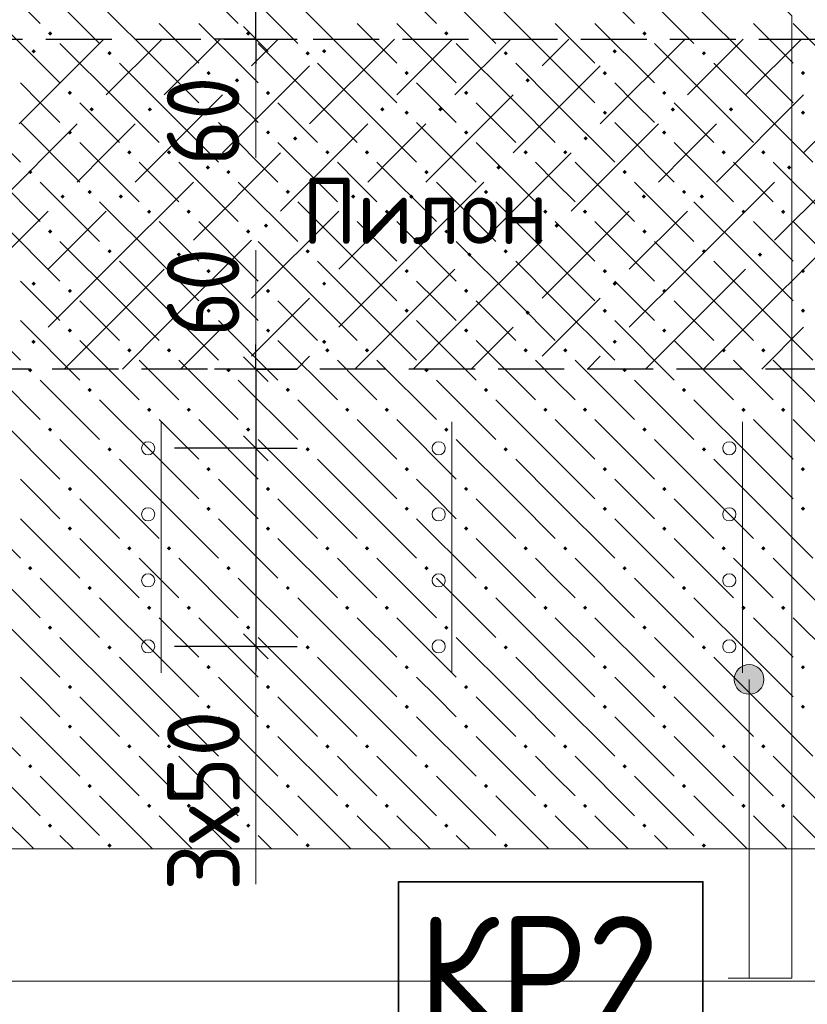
# Model space of a CAD drawing. Header units: millimetres. Extents: x 0 to 50400, y 0 to 35640.
# Tile 31 of 46: x 19445 to 22307, y 19279 to 22858. Entities that reach past the tile are written whole.
import ezdxf

# ---------------------------------------------------------------- set-up
doc = ezdxf.new("R2010")
doc.units = ezdxf.units.MM
doc.linetypes.add('______2', pattern=[324, 240, -84])
for name, color, linetype, lineweight in [('Standard', 7, 'Continuous', 25), ('ЖБ Перекрытие верхний уровень', 7, 'Continuous', 35), ('ЖБ Пилон', 7, 'Continuous', 35), ('Общий01', 7, 'Continuous', 13), ('Размерная линия_ общее', 7, 'Continuous', 13), ('Текст_ общее', 7, 'Continuous', 25)]:
    doc.layers.add(name, color=color, linetype=linetype, lineweight=lineweight)
doc.layers.add('Вспомогательная арматура', color=7, linetype='Continuous', lineweight=18, true_color=0x656565)
doc.layers.add('Поперечная арматура', color=7, linetype='Continuous', lineweight=18, true_color=0x5a2814)
doc.layers.add('Размерная выноска', color=7, linetype='Continuous')
doc.styles.add('ISOCPEUR', font='txt')

msp = doc.modelspace()

# ---------------------------------------------------------------- hatches: boundary and pattern name
at = {"layer": 'Standard', "linetype": 'Continuous', "lineweight": 13, "transparency": 33554687}
for points in [[(19487.9, 22743.5), (19495.7, 22751.3), (19503.5, 22743.5), (19495.7, 22735.7)], [(20543.9, 22743.5), (20551.7, 22751.3), (20559.5, 22743.5), (20551.7, 22735.7)], [(21599.9, 22743.5), (21607.7, 22751.3), (21615.5, 22743.5), (21607.7, 22735.7)], [(20227.1, 22637.9), (20234.9, 22645.7), (20242.7, 22637.9), (20234.9, 22630.1)], [(21283.1, 22637.9), (21290.9, 22645.7), (21298.7, 22637.9), (21290.9, 22630.1)], [(19699.1, 22532.3), (19706.9, 22540.1), (19714.7, 22532.3), (19706.9, 22524.5)], [(19910.3, 22532.3), (19918.1, 22540.1), (19925.9, 22532.3), (19918.1, 22524.5)], [(20755.1, 22532.3), (20762.9, 22540.1), (20770.7, 22532.3), (20762.9, 22524.5)], [(20966.3, 22532.3), (20974.1, 22540.1), (20981.9, 22532.3), (20974.1, 22524.5)], [(21811.1, 22532.3), (21818.9, 22540.1), (21826.7, 22532.3), (21818.9, 22524.5)], [(22022.3, 22532.3), (22030.1, 22540.1), (22037.9, 22532.3), (22030.1, 22524.5)], [(20438.3, 22426.7), (20446.1, 22434.5), (20453.9, 22426.7), (20446.1, 22418.9)], [(21494.3, 22426.7), (21502.1, 22434.5), (21509.9, 22426.7), (21502.1, 22418.9)], [(20121.5, 22321.1), (20129.3, 22328.9), (20137.1, 22321.1), (20129.3, 22313.3)], [(21177.5, 22321.1), (21185.3, 22328.9), (21193.1, 22321.1), (21185.3, 22313.3)], [(22233.5, 22321.1), (22241.3, 22328.9), (22249.1, 22321.1), (22241.3, 22313.3)], [(19593.5, 22215.5), (19601.3, 22223.3), (19609.1, 22215.5), (19601.3, 22207.7)], [(19804.7, 22215.5), (19812.5, 22223.3), (19820.3, 22215.5), (19812.5, 22207.7)], [(20649.5, 22215.5), (20657.3, 22223.3), (20665.1, 22215.5), (20657.3, 22207.7)], [(20860.7, 22215.5), (20868.5, 22223.3), (20876.3, 22215.5), (20868.5, 22207.7)], [(21705.5, 22215.5), (21713.3, 22223.3), (21721.1, 22215.5), (21713.3, 22207.7)], [(21916.7, 22215.5), (21924.5, 22223.3), (21932.3, 22215.5), (21924.5, 22207.7)], [(20332.7, 22109.9), (20340.5, 22117.7), (20348.3, 22109.9), (20340.5, 22102.1)], [(21388.7, 22109.9), (21396.5, 22117.7), (21404.3, 22109.9), (21396.5, 22102.1)], [(20015.9, 22004.3), (20023.7, 22012.1), (20031.5, 22004.3), (20023.7, 21996.5)], [(21071.9, 22004.3), (21079.7, 22012.1), (21087.5, 22004.3), (21079.7, 21996.5)], [(22127.9, 22004.3), (22135.7, 22012.1), (22143.5, 22004.3), (22135.7, 21996.5)], [(19487.9, 21898.7), (19495.7, 21906.5), (19503.5, 21898.7), (19495.7, 21890.9)], [(20543.9, 21898.7), (20551.7, 21906.5), (20559.5, 21898.7), (20551.7, 21890.9)], [(21599.9, 21898.7), (21607.7, 21906.5), (21615.5, 21898.7), (21607.7, 21890.9)], [(20227.1, 21793.1), (20234.9, 21800.9), (20242.7, 21793.1), (20234.9, 21785.3)], [(21283.1, 21793.1), (21290.9, 21800.9), (21298.7, 21793.1), (21290.9, 21785.3)], [(19487.9, 21687.5), (19495.7, 21695.3), (19503.5, 21687.5), (19495.7, 21679.7)], [(20543.9, 21687.5), (20551.7, 21695.3), (20559.5, 21687.5), (20551.7, 21679.7)], [(21599.9, 21687.5), (21607.7, 21695.3), (21615.5, 21687.5), (21607.7, 21679.7)], [(20233.3, 21588.1), (20234.9, 21589.7), (20236.5, 21588.1)], [(21289.3, 21588.1), (21290.9, 21589.7), (21292.5, 21588.1)]]:
    msp.add_hatch(color=7, dxfattribs=at).paths.add_polyline_path(points, flags=16)
at = {"layer": 'ЖБ Перекрытие верхний уровень', "linetype": 'Continuous', "lineweight": 18, "transparency": 33554687}
for points in [[(19547.9, 22808.3), (19555.7, 22816.1), (19563.5, 22808.3), (19555.7, 22800.5)], [(20267.9, 22808.3), (20275.7, 22816.1), (20283.5, 22808.3), (20275.7, 22800.5)], [(20987.9, 22808.3), (20995.7, 22816.1), (21003.5, 22808.3), (20995.7, 22800.5)], [(21707.9, 22808.3), (21715.7, 22816.1), (21723.5, 22808.3), (21715.7, 22800.5)], [(19763.9, 22736.3), (19771.7, 22744.1), (19779.5, 22736.3), (19771.7, 22728.5)], [(20483.9, 22736.3), (20491.7, 22744.1), (20499.5, 22736.3), (20491.7, 22728.5)], [(21203.9, 22736.3), (21211.7, 22744.1), (21219.5, 22736.3), (21211.7, 22728.5)], [(21923.9, 22736.3), (21931.7, 22744.1), (21939.5, 22736.3), (21931.7, 22728.5)], [(20123.9, 22664.3), (20131.7, 22672.1), (20139.5, 22664.3), (20131.7, 22656.5)], [(20843.9, 22664.3), (20851.7, 22672.1), (20859.5, 22664.3), (20851.7, 22656.5)], [(21563.9, 22664.3), (21571.7, 22672.1), (21579.5, 22664.3), (21571.7, 22656.5)], [(22283.9, 22664.3), (22291.7, 22672.1), (22299.5, 22664.3), (22291.7, 22656.5)], [(19619.9, 22592.3), (19627.7, 22600.1), (19635.5, 22592.3), (19627.7, 22584.5)], [(20339.9, 22592.3), (20347.7, 22600.1), (20355.5, 22592.3), (20347.7, 22584.5)], [(21059.9, 22592.3), (21067.7, 22600.1), (21075.5, 22592.3), (21067.7, 22584.5)], [(21779.9, 22592.3), (21787.7, 22600.1), (21795.5, 22592.3), (21787.7, 22584.5)], [(20123.9, 22520.3), (20131.7, 22528.1), (20139.5, 22520.3), (20131.7, 22512.5)], [(20843.9, 22520.3), (20851.7, 22528.1), (20859.5, 22520.3), (20851.7, 22512.5)], [(21563.9, 22520.3), (21571.7, 22528.1), (21579.5, 22520.3), (21571.7, 22512.5)], [(22283.9, 22520.3), (22291.7, 22528.1), (22299.5, 22520.3), (22291.7, 22512.5)], [(19619.9, 22448.3), (19627.7, 22456.1), (19635.5, 22448.3), (19627.7, 22440.5)], [(20339.9, 22448.3), (20347.7, 22456.1), (20355.5, 22448.3), (20347.7, 22440.5)], [(21059.9, 22448.3), (21067.7, 22456.1), (21075.5, 22448.3), (21067.7, 22440.5)], [(21779.9, 22448.3), (21787.7, 22456.1), (21795.5, 22448.3), (21787.7, 22440.5)], [(19835.9, 22376.3), (19843.7, 22384.1), (19851.5, 22376.3), (19843.7, 22368.5)], [(19979.9, 22376.3), (19987.7, 22384.1), (19995.5, 22376.3), (19987.7, 22368.5)], [(20555.9, 22376.3), (20563.7, 22384.1), (20571.5, 22376.3), (20563.7, 22368.5)], [(20699.9, 22376.3), (20707.7, 22384.1), (20715.5, 22376.3), (20707.7, 22368.5)], [(21275.9, 22376.3), (21283.7, 22384.1), (21291.5, 22376.3), (21283.7, 22368.5)], [(21419.9, 22376.3), (21427.7, 22384.1), (21435.5, 22376.3), (21427.7, 22368.5)], [(21995.9, 22376.3), (22003.7, 22384.1), (22011.5, 22376.3), (22003.7, 22368.5)], [(22139.9, 22376.3), (22147.7, 22384.1), (22155.5, 22376.3), (22147.7, 22368.5)], [(19475.9, 22304.3), (19483.7, 22312.1), (19491.5, 22304.3), (19483.7, 22296.5)], [(20195.9, 22304.3), (20203.7, 22312.1), (20211.5, 22304.3), (20203.7, 22296.5)], [(20915.9, 22304.3), (20923.7, 22312.1), (20931.5, 22304.3), (20923.7, 22296.5)], [(21635.9, 22304.3), (21643.7, 22312.1), (21651.5, 22304.3), (21643.7, 22296.5)], [(19691.9, 22232.3), (19699.7, 22240.1), (19707.5, 22232.3), (19699.7, 22224.5)], [(20411.9, 22232.3), (20419.7, 22240.1), (20427.5, 22232.3), (20419.7, 22224.5)], [(21131.9, 22232.3), (21139.7, 22240.1), (21147.5, 22232.3), (21139.7, 22224.5)], [(21851.9, 22232.3), (21859.7, 22240.1), (21867.5, 22232.3), (21859.7, 22224.5)], [(19907.9, 22160.3), (19915.7, 22168.1), (19923.5, 22160.3), (19915.7, 22152.5)], [(20051.9, 22160.3), (20059.7, 22168.1), (20067.5, 22160.3), (20059.7, 22152.5)], [(20627.9, 22160.3), (20635.7, 22168.1), (20643.5, 22160.3), (20635.7, 22152.5)], [(20771.9, 22160.3), (20779.7, 22168.1), (20787.5, 22160.3), (20779.7, 22152.5)], [(21347.9, 22160.3), (21355.7, 22168.1), (21363.5, 22160.3), (21355.7, 22152.5)], [(21491.9, 22160.3), (21499.7, 22168.1), (21507.5, 22160.3), (21499.7, 22152.5)], [(22067.9, 22160.3), (22075.7, 22168.1), (22083.5, 22160.3), (22075.7, 22152.5)], [(22211.9, 22160.3), (22219.7, 22168.1), (22227.5, 22160.3), (22219.7, 22152.5)], [(19547.9, 22088.3), (19555.7, 22096.1), (19563.5, 22088.3), (19555.7, 22080.5)], [(20267.9, 22088.3), (20275.7, 22096.1), (20283.5, 22088.3), (20275.7, 22080.5)], [(20987.9, 22088.3), (20995.7, 22096.1), (21003.5, 22088.3), (20995.7, 22080.5)], [(21707.9, 22088.3), (21715.7, 22096.1), (21723.5, 22088.3), (21715.7, 22080.5)], [(19763.9, 22016.3), (19771.7, 22024.1), (19779.5, 22016.3), (19771.7, 22008.5)], [(20483.9, 22016.3), (20491.7, 22024.1), (20499.5, 22016.3), (20491.7, 22008.5)], [(21203.9, 22016.3), (21211.7, 22024.1), (21219.5, 22016.3), (21211.7, 22008.5)], [(21923.9, 22016.3), (21931.7, 22024.1), (21939.5, 22016.3), (21931.7, 22008.5)], [(20123.9, 21944.3), (20131.7, 21952.1), (20139.5, 21944.3), (20131.7, 21936.5)], [(20843.9, 21944.3), (20851.7, 21952.1), (20859.5, 21944.3), (20851.7, 21936.5)], [(21563.9, 21944.3), (21571.7, 21952.1), (21579.5, 21944.3), (21571.7, 21936.5)], [(22283.9, 21944.3), (22291.7, 21952.1), (22299.5, 21944.3), (22291.7, 21936.5)], [(19619.9, 21872.3), (19627.7, 21880.1), (19635.5, 21872.3), (19627.7, 21864.5)], [(20339.9, 21872.3), (20347.7, 21880.1), (20355.5, 21872.3), (20347.7, 21864.5)], [(21059.9, 21872.3), (21067.7, 21880.1), (21075.5, 21872.3), (21067.7, 21864.5)], [(21779.9, 21872.3), (21787.7, 21880.1), (21795.5, 21872.3), (21787.7, 21864.5)], [(20123.9, 21800.3), (20131.7, 21808.1), (20139.5, 21800.3), (20131.7, 21792.5)], [(20843.9, 21800.3), (20851.7, 21808.1), (20859.5, 21800.3), (20851.7, 21792.5)], [(21563.9, 21800.3), (21571.7, 21808.1), (21579.5, 21800.3), (21571.7, 21792.5)], [(22283.9, 21800.3), (22291.7, 21808.1), (22299.5, 21800.3), (22291.7, 21792.5)], [(19619.9, 21728.3), (19627.7, 21736.1), (19635.5, 21728.3), (19627.7, 21720.5)], [(20339.9, 21728.3), (20347.7, 21736.1), (20355.5, 21728.3), (20347.7, 21720.5)], [(21059.9, 21728.3), (21067.7, 21736.1), (21075.5, 21728.3), (21067.7, 21720.5)], [(21779.9, 21728.3), (21787.7, 21736.1), (21795.5, 21728.3), (21787.7, 21720.5)], [(19835.9, 21656.3), (19843.7, 21664.1), (19851.5, 21656.3), (19843.7, 21648.5)], [(19979.9, 21656.3), (19987.7, 21664.1), (19995.5, 21656.3), (19987.7, 21648.5)], [(20555.9, 21656.3), (20563.7, 21664.1), (20571.5, 21656.3), (20563.7, 21648.5)], [(20699.9, 21656.3), (20707.7, 21664.1), (20715.5, 21656.3), (20707.7, 21648.5)], [(21275.9, 21656.3), (21283.7, 21664.1), (21291.5, 21656.3), (21283.7, 21648.5)], [(21419.9, 21656.3), (21427.7, 21664.1), (21435.5, 21656.3), (21427.7, 21648.5)], [(21995.9, 21656.3), (22003.7, 21664.1), (22011.5, 21656.3), (22003.7, 21648.5)], [(22139.9, 21656.3), (22147.7, 21664.1), (22155.5, 21656.3), (22147.7, 21648.5)], [(19475.9, 21584.3), (19483.7, 21592.1), (19491.5, 21584.3), (19483.7, 21576.5)], [(20195.9, 21584.3), (20203.7, 21592.1), (20211.5, 21584.3), (20203.7, 21576.5)], [(20915.9, 21584.3), (20923.7, 21592.1), (20931.5, 21584.3), (20923.7, 21576.5)], [(21635.9, 21584.3), (21643.7, 21592.1), (21651.5, 21584.3), (21643.7, 21576.5)], [(19691.9, 21512.3), (19699.7, 21520.1), (19707.5, 21512.3), (19699.7, 21504.5)], [(20411.9, 21512.3), (20419.7, 21520.1), (20427.5, 21512.3), (20419.7, 21504.5)], [(21131.9, 21512.3), (21139.7, 21520.1), (21147.5, 21512.3), (21139.7, 21504.5)], [(21851.9, 21512.3), (21859.7, 21520.1), (21867.5, 21512.3), (21859.7, 21504.5)], [(19907.9, 21440.3), (19915.7, 21448.1), (19923.5, 21440.3), (19915.7, 21432.5)], [(20051.9, 21440.3), (20059.7, 21448.1), (20067.5, 21440.3), (20059.7, 21432.5)], [(20627.9, 21440.3), (20635.7, 21448.1), (20643.5, 21440.3), (20635.7, 21432.5)], [(20771.9, 21440.3), (20779.7, 21448.1), (20787.5, 21440.3), (20779.7, 21432.5)], [(21347.9, 21440.3), (21355.7, 21448.1), (21363.5, 21440.3), (21355.7, 21432.5)], [(21491.9, 21440.3), (21499.7, 21448.1), (21507.5, 21440.3), (21499.7, 21432.5)], [(22067.9, 21440.3), (22075.7, 21448.1), (22083.5, 21440.3), (22075.7, 21432.5)], [(22211.9, 21440.3), (22219.7, 21448.1), (22227.5, 21440.3), (22219.7, 21432.5)], [(19547.9, 21368.3), (19555.7, 21376.1), (19563.5, 21368.3), (19555.7, 21360.5)], [(20267.9, 21368.3), (20275.7, 21376.1), (20283.5, 21368.3), (20275.7, 21360.5)], [(20987.9, 21368.3), (20995.7, 21376.1), (21003.5, 21368.3), (20995.7, 21360.5)], [(21707.9, 21368.3), (21715.7, 21376.1), (21723.5, 21368.3), (21715.7, 21360.5)], [(19763.9, 21296.3), (19771.7, 21304.1), (19779.5, 21296.3), (19771.7, 21288.5)], [(20483.9, 21296.3), (20491.7, 21304.1), (20499.5, 21296.3), (20491.7, 21288.5)], [(21203.9, 21296.3), (21211.7, 21304.1), (21219.5, 21296.3), (21211.7, 21288.5)], [(21923.9, 21296.3), (21931.7, 21304.1), (21939.5, 21296.3), (21931.7, 21288.5)], [(20123.9, 21224.3), (20131.7, 21232.1), (20139.5, 21224.3), (20131.7, 21216.5)], [(20843.9, 21224.3), (20851.7, 21232.1), (20859.5, 21224.3), (20851.7, 21216.5)], [(21563.9, 21224.3), (21571.7, 21232.1), (21579.5, 21224.3), (21571.7, 21216.5)], [(22283.9, 21224.3), (22291.7, 21232.1), (22299.5, 21224.3), (22291.7, 21216.5)], [(19619.9, 21152.3), (19627.7, 21160.1), (19635.5, 21152.3), (19627.7, 21144.5)], [(20339.9, 21152.3), (20347.7, 21160.1), (20355.5, 21152.3), (20347.7, 21144.5)], [(21059.9, 21152.3), (21067.7, 21160.1), (21075.5, 21152.3), (21067.7, 21144.5)], [(21779.9, 21152.3), (21787.7, 21160.1), (21795.5, 21152.3), (21787.7, 21144.5)], [(20123.9, 21080.3), (20131.7, 21088.1), (20139.5, 21080.3), (20131.7, 21072.5)], [(20843.9, 21080.3), (20851.7, 21088.1), (20859.5, 21080.3), (20851.7, 21072.5)], [(21563.9, 21080.3), (21571.7, 21088.1), (21579.5, 21080.3), (21571.7, 21072.5)], [(22283.9, 21080.3), (22291.7, 21088.1), (22299.5, 21080.3), (22291.7, 21072.5)], [(19619.9, 21008.3), (19627.7, 21016.1), (19635.5, 21008.3), (19627.7, 21000.5)], [(20339.9, 21008.3), (20347.7, 21016.1), (20355.5, 21008.3), (20347.7, 21000.5)], [(21059.9, 21008.3), (21067.7, 21016.1), (21075.5, 21008.3), (21067.7, 21000.5)], [(21779.9, 21008.3), (21787.7, 21016.1), (21795.5, 21008.3), (21787.7, 21000.5)], [(19835.9, 20936.3), (19843.7, 20944.1), (19851.5, 20936.3), (19843.7, 20928.5)], [(19979.9, 20936.3), (19987.7, 20944.1), (19995.5, 20936.3), (19987.7, 20928.5)], [(20555.9, 20936.3), (20563.7, 20944.1), (20571.5, 20936.3), (20563.7, 20928.5)], [(20699.9, 20936.3), (20707.7, 20944.1), (20715.5, 20936.3), (20707.7, 20928.5)], [(21275.9, 20936.3), (21283.7, 20944.1), (21291.5, 20936.3), (21283.7, 20928.5)], [(21419.9, 20936.3), (21427.7, 20944.1), (21435.5, 20936.3), (21427.7, 20928.5)], [(21995.9, 20936.3), (22003.7, 20944.1), (22011.5, 20936.3), (22003.7, 20928.5)], [(22139.9, 20936.3), (22147.7, 20944.1), (22155.5, 20936.3), (22147.7, 20928.5)], [(19475.9, 20864.3), (19483.7, 20872.1), (19491.5, 20864.3), (19483.7, 20856.5)], [(20195.9, 20864.3), (20203.7, 20872.1), (20211.5, 20864.3), (20203.7, 20856.5)], [(20915.9, 20864.3), (20923.7, 20872.1), (20931.5, 20864.3), (20923.7, 20856.5)], [(21635.9, 20864.3), (21643.7, 20872.1), (21651.5, 20864.3), (21643.7, 20856.5)], [(19691.9, 20792.3), (19699.7, 20800.1), (19707.5, 20792.3), (19699.7, 20784.5)], [(20411.9, 20792.3), (20419.7, 20800.1), (20427.5, 20792.3), (20419.7, 20784.5)], [(21131.9, 20792.3), (21139.7, 20800.1), (21147.5, 20792.3), (21139.7, 20784.5)], [(21851.9, 20792.3), (21859.7, 20800.1), (21867.5, 20792.3), (21859.7, 20784.5)], [(19907.9, 20720.3), (19915.7, 20728.1), (19923.5, 20720.3), (19915.7, 20712.5)], [(20051.9, 20720.3), (20059.7, 20728.1), (20067.5, 20720.3), (20059.7, 20712.5)], [(20627.9, 20720.3), (20635.7, 20728.1), (20643.5, 20720.3), (20635.7, 20712.5)], [(20771.9, 20720.3), (20779.7, 20728.1), (20787.5, 20720.3), (20779.7, 20712.5)], [(21347.9, 20720.3), (21355.7, 20728.1), (21363.5, 20720.3), (21355.7, 20712.5)], [(21491.9, 20720.3), (21499.7, 20728.1), (21507.5, 20720.3), (21499.7, 20712.5)], [(22067.9, 20720.3), (22075.7, 20728.1), (22083.5, 20720.3), (22075.7, 20712.5)], [(22211.9, 20720.3), (22219.7, 20728.1), (22227.5, 20720.3), (22219.7, 20712.5)], [(19547.9, 20648.3), (19555.7, 20656.1), (19563.5, 20648.3), (19555.7, 20640.5)], [(20267.9, 20648.3), (20275.7, 20656.1), (20283.5, 20648.3), (20275.7, 20640.5)], [(20987.9, 20648.3), (20995.7, 20656.1), (21003.5, 20648.3), (20995.7, 20640.5)], [(21707.9, 20648.3), (21715.7, 20656.1), (21723.5, 20648.3), (21715.7, 20640.5)], [(19763.9, 20576.3), (19771.7, 20584.1), (19779.5, 20576.3), (19771.7, 20568.5)], [(20483.9, 20576.3), (20491.7, 20584.1), (20499.5, 20576.3), (20491.7, 20568.5)], [(21203.9, 20576.3), (21211.7, 20584.1), (21219.5, 20576.3), (21211.7, 20568.5)], [(21923.9, 20576.3), (21931.7, 20584.1), (21939.5, 20576.3), (21931.7, 20568.5)], [(20123.9, 20504.3), (20131.7, 20512.1), (20139.5, 20504.3), (20131.7, 20496.5)], [(20843.9, 20504.3), (20851.7, 20512.1), (20859.5, 20504.3), (20851.7, 20496.5)], [(21563.9, 20504.3), (21571.7, 20512.1), (21579.5, 20504.3), (21571.7, 20496.5)], [(22283.9, 20504.3), (22291.7, 20512.1), (22299.5, 20504.3), (22291.7, 20496.5)], [(19619.9, 20432.3), (19627.7, 20440.1), (19635.5, 20432.3), (19627.7, 20424.5)], [(20339.9, 20432.3), (20347.7, 20440.1), (20355.5, 20432.3), (20347.7, 20424.5)], [(21059.9, 20432.3), (21067.7, 20440.1), (21075.5, 20432.3), (21067.7, 20424.5)], [(21779.9, 20432.3), (21787.7, 20440.1), (21795.5, 20432.3), (21787.7, 20424.5)], [(20123.9, 20360.3), (20131.7, 20368.1), (20139.5, 20360.3), (20131.7, 20352.5)], [(20843.9, 20360.3), (20851.7, 20368.1), (20859.5, 20360.3), (20851.7, 20352.5)], [(21563.9, 20360.3), (21571.7, 20368.1), (21579.5, 20360.3), (21571.7, 20352.5)], [(22283.9, 20360.3), (22291.7, 20368.1), (22299.5, 20360.3), (22291.7, 20352.5)], [(19619.9, 20288.3), (19627.7, 20296.1), (19635.5, 20288.3), (19627.7, 20280.5)], [(20339.9, 20288.3), (20347.7, 20296.1), (20355.5, 20288.3), (20347.7, 20280.5)], [(21059.9, 20288.3), (21067.7, 20296.1), (21075.5, 20288.3), (21067.7, 20280.5)], [(21779.9, 20288.3), (21787.7, 20296.1), (21795.5, 20288.3), (21787.7, 20280.5)], [(19835.9, 20216.3), (19843.7, 20224.1), (19851.5, 20216.3), (19843.7, 20208.5)], [(19979.9, 20216.3), (19987.7, 20224.1), (19995.5, 20216.3), (19987.7, 20208.5)], [(20555.9, 20216.3), (20563.7, 20224.1), (20571.5, 20216.3), (20563.7, 20208.5)], [(20699.9, 20216.3), (20707.7, 20224.1), (20715.5, 20216.3), (20707.7, 20208.5)], [(21275.9, 20216.3), (21283.7, 20224.1), (21291.5, 20216.3), (21283.7, 20208.5)], [(21419.9, 20216.3), (21427.7, 20224.1), (21435.5, 20216.3), (21427.7, 20208.5)], [(21995.9, 20216.3), (22003.7, 20224.1), (22011.5, 20216.3), (22003.7, 20208.5)], [(22139.9, 20216.3), (22147.7, 20224.1), (22155.5, 20216.3), (22147.7, 20208.5)], [(19475.9, 20144.3), (19483.7, 20152.1), (19491.5, 20144.3), (19483.7, 20136.5)], [(20195.9, 20144.3), (20203.7, 20152.1), (20211.5, 20144.3), (20203.7, 20136.5)], [(20915.9, 20144.3), (20923.7, 20152.1), (20931.5, 20144.3), (20923.7, 20136.5)], [(21635.9, 20144.3), (21643.7, 20152.1), (21651.5, 20144.3), (21643.7, 20136.5)], [(19691.9, 20072.3), (19699.7, 20080.1), (19707.5, 20072.3), (19699.7, 20064.5)], [(20411.9, 20072.3), (20419.7, 20080.1), (20427.5, 20072.3), (20419.7, 20064.5)], [(21131.9, 20072.3), (21139.7, 20080.1), (21147.5, 20072.3), (21139.7, 20064.5)], [(21851.9, 20072.3), (21859.7, 20080.1), (21867.5, 20072.3), (21859.7, 20064.5)], [(19907.9, 20000.3), (19915.7, 20008.1), (19923.5, 20000.3), (19915.7, 19992.5)], [(20051.9, 20000.3), (20059.7, 20008.1), (20067.5, 20000.3), (20059.7, 19992.5)], [(20627.9, 20000.3), (20635.7, 20008.1), (20643.5, 20000.3), (20635.7, 19992.5)], [(20771.9, 20000.3), (20779.7, 20008.1), (20787.5, 20000.3), (20779.7, 19992.5)], [(21347.9, 20000.3), (21355.7, 20008.1), (21363.5, 20000.3), (21355.7, 19992.5)], [(21491.9, 20000.3), (21499.7, 20008.1), (21507.5, 20000.3), (21499.7, 19992.5)], [(22067.9, 20000.3), (22075.7, 20008.1), (22083.5, 20000.3), (22075.7, 19992.5)], [(22211.9, 20000.3), (22219.7, 20008.1), (22227.5, 20000.3), (22219.7, 19992.5)], [(19547.9, 19928.3), (19555.7, 19936.1), (19563.5, 19928.3), (19555.7, 19920.5)], [(20267.9, 19928.3), (20275.7, 19936.1), (20283.5, 19928.3), (20275.7, 19920.5)], [(20987.9, 19928.3), (20995.7, 19936.1), (21003.5, 19928.3), (20995.7, 19920.5)], [(21707.9, 19928.3), (21715.7, 19936.1), (21723.5, 19928.3), (21715.7, 19920.5)], [(19763.9, 19856.3), (19771.7, 19864.1), (19779.5, 19856.3), (19771.7, 19848.5)], [(20483.9, 19856.3), (20491.7, 19864.1), (20499.5, 19856.3), (20491.7, 19848.5)], [(21203.9, 19856.3), (21211.7, 19864.1), (21219.5, 19856.3), (21211.7, 19848.5)], [(21923.9, 19856.3), (21931.7, 19864.1), (21939.5, 19856.3), (21931.7, 19848.5)]]:
    msp.add_hatch(color=7, dxfattribs=at).paths.add_polyline_path(points, flags=16)
at = {"layer": 'Общий01', "linetype": 'Continuous', "lineweight": 13, "transparency": 33554687}
for points in [[(22068.9, 20506.5), (22122.9, 20506.5), (22095.9, 20514.1)], [(22142.3, 20487.1), (22049.5, 20487.1), (22041.9, 20460.1)], [(22142.3, 20487.1), (22041.9, 20460.1), (22149.9, 20460.1)], [(22122.9, 20506.5), (22068.9, 20506.5), (22049.5, 20487.1)], [(22122.9, 20506.5), (22049.5, 20487.1), (22142.3, 20487.1)], [(22149.9, 20460.1), (22041.9, 20460.1), (22049.5, 20433.1)], [(22149.9, 20460.1), (22049.5, 20433.1), (22142.3, 20433.1)], [(22142.3, 20433.1), (22049.5, 20433.1), (22068.9, 20413.7)], [(22142.3, 20433.1), (22068.9, 20413.7), (22122.9, 20413.7)], [(22122.9, 20413.7), (22068.9, 20413.7), (22095.9, 20406.1)]]:
    msp.add_hatch(color=7, dxfattribs=at).paths.add_polyline_path(points)

# ---------------------------------------------------------------- linework, layer by layer
at = {"layer": 'Standard', "color": 7, "linetype": 'Continuous', "lineweight": -3, "transparency": 33554687}
for p, q in [((20303.8, 22788.1), (20303.8, 23076.1)), ((20303.8, 22788.1), (20303.8, 22698.1)), ((20303.8, 21588.1), (20303.8, 21678.1)), ((20303.8, 21588.1), (20303.8, 21300.1)), ((20303.8, 21300.1), (20303.8, 20580.1)), ((20303.8, 20580.1), (20303.8, 20490.1))]:
    msp.add_line(p, q, dxfattribs=at)
at = {"layer": 'Standard', "color": 7, "linetype": 'Continuous', "lineweight": 25, "transparency": 33554687}
for p, q in [((20348.8, 22743.1), (20258.8, 22833.1)), ((20258.8, 21633.1), (20348.8, 21543.1)), ((20258.8, 21345.1), (20348.8, 21255.1)), ((20258.8, 20625.1), (20348.8, 20535.1))]:
    msp.add_line(p, q, dxfattribs=at)
at = {"layer": 'Standard', "color": 253, "linetype": 'Continuous', "lineweight": 13, "true_color": 0xa0a0a0, "transparency": 33554687}
for p, q in [((19751.5, 22788.1), (19442.9, 22479.5)), ((19962.7, 22788.1), (19759.7, 22585.1)), ((20173.9, 22788.1), (19970.9, 22585.1)), ((20287.7, 22690.7), (20385.1, 22788.1)), ((20807.5, 22788.1), (20498.9, 22479.5)), ((21018.7, 22788.1), (20815.7, 22585.1)), ((21229.9, 22788.1), (21026.9, 22585.1)), ((21343.7, 22690.7), (21441.1, 22788.1)), ((21863.5, 22788.1), (21554.9, 22479.5)), ((22074.7, 22788.1), (21871.7, 22585.1)), ((22285.9, 22788.1), (22082.9, 22585.1)), ((20498.9, 22690.7), (20182.1, 22373.9)), ((21554.9, 22690.7), (21238.1, 22373.9)), ((22610.9, 22690.7), (22294.1, 22373.9)), ((20182.1, 22585.1), (19865.3, 22268.3)), ((21238.1, 22585.1), (20921.3, 22268.3)), ((22294.1, 22585.1), (21977.3, 22268.3)), ((19654.1, 22479.5), (19337.3, 22162.7)), ((19759.7, 22373.9), (19865.3, 22479.5)), ((20710.1, 22479.5), (20393.3, 22162.7)), ((20815.7, 22373.9), (20921.3, 22479.5)), ((21766.1, 22479.5), (21449.3, 22162.7)), ((21871.7, 22373.9), (21977.3, 22479.5)), ((19654.1, 22268.3), (19759.7, 22373.9)), ((20393.3, 22373.9), (20076.5, 22057.1)), ((20710.1, 22268.3), (20815.7, 22373.9)), ((21449.3, 22373.9), (21132.5, 22057.1)), ((21766.1, 22268.3), (21871.7, 22373.9)), ((22505.3, 22373.9), (22188.5, 22057.1)), ((19759.7, 21951.5), (20076.5, 22268.3)), ((20815.7, 21951.5), (21132.5, 22268.3)), ((21871.7, 21951.5), (22188.5, 22268.3)), ((19548.5, 22162.7), (19231.7, 21845.9)), ((19759.7, 22162.7), (19548.5, 21951.5)), ((20604.5, 22162.7), (20287.7, 21845.9)), ((20815.7, 22162.7), (20604.5, 21951.5)), ((21660.5, 22162.7), (21343.7, 21845.9)), ((21871.7, 22162.7), (21660.5, 21951.5)), ((19970.9, 21740.3), (20287.7, 22057.1)), ((21026.9, 21740.3), (21343.7, 22057.1)), ((22082.9, 21740.3), (22399.7, 22057.1)), ((19759.7, 21951.5), (19548.5, 21740.3)), ((19970.9, 21951.5), (19759.7, 21740.3)), ((20815.7, 21951.5), (20604.5, 21740.3)), ((21026.9, 21951.5), (20815.7, 21740.3)), ((21871.7, 21951.5), (21660.5, 21740.3)), ((22082.9, 21951.5), (21871.7, 21740.3)), ((20393.3, 21740.3), (20498.9, 21845.9)), ((21449.3, 21740.3), (21554.9, 21845.9)), ((19759.7, 21740.3), (19607.5, 21588.1)), ((19970.9, 21740.3), (19818.7, 21588.1)), ((20182.1, 21740.3), (20029.9, 21588.1)), ((20287.7, 21634.7), (20393.3, 21740.3)), ((20815.7, 21740.3), (20663.5, 21588.1)), ((21026.9, 21740.3), (20874.7, 21588.1)), ((21238.1, 21740.3), (21085.9, 21588.1)), ((21343.7, 21634.7), (21449.3, 21740.3)), ((21871.7, 21740.3), (21719.5, 21588.1)), ((22082.9, 21740.3), (21930.7, 21588.1)), ((22294.1, 21740.3), (22141.9, 21588.1)), ((20498.9, 21634.7), (20452.3, 21588.1)), ((21554.9, 21634.7), (21508.3, 21588.1))]:
    msp.add_line(p, q, dxfattribs=at)
at = {"layer": 'Standard', "color": 251, "linetype": 'Continuous', "lineweight": -3, "true_color": 0x656565, "transparency": 33554687}
for p, q in [((20303.8, 22788.1), (20153.8, 22788.1)), ((20303.8, 22788.1), (20453.8, 22788.1)), ((20303.8, 22788.1), (20303.8, 22788.1)), ((20303.8, 21588.1), (20153.8, 21588.1)), ((20303.8, 21588.1), (20453.8, 21588.1)), ((20303.8, 21588.1), (20303.8, 21588.1)), ((20303.8, 21300.1), (20153.8, 21300.1)), ((20303.8, 21300.1), (20453.8, 21300.1)), ((20303.8, 20580.1), (20153.8, 20580.1)), ((20303.8, 20580.1), (20453.8, 20580.1))]:
    msp.add_line(p, q, dxfattribs=at)
at = {"layer": 'Standard', "color": 254, "linetype": 'Continuous', "lineweight": 18, "true_color": 0xc4c4ff, "transparency": 33554687}
msp.add_lwpolyline([(16769.6, 19363.5), (25658.3, 19363.5), (25658.3, 24704.7), (16769.6, 24704.7), (16769.6, 19363.5)], dxfattribs=at)
at = {"layer": 'Standard', "color": 251, "linetype": 'Continuous', "lineweight": -3, "true_color": 0x656565, "transparency": 33554687}
for points in [[(20303.8, 21300.1), (20283.6, 21300.1), (20283.6, 21300.1), (20007.9, 21300.1)], [(20303.8, 20580.1), (20284.1, 20580.1), (20284.1, 20580.1), (20007.9, 20580.1)]]:
    msp.add_lwpolyline(points, dxfattribs=at)
at = {"layer": 'Вспомогательная арматура', "color": 251, "linetype": 'Continuous', "lineweight": 18, "true_color": 0x656565, "transparency": 33554687}
for p, q in [((19959.9, 21396.1), (19959.9, 20484.1)), ((19959.9, 21396.1), (19959.9, 20484.1)), ((21015.9, 21396.1), (21015.9, 20484.1)), ((21015.9, 21396.1), (21015.9, 20484.1)), ((22071.9, 21396.1), (22071.9, 20484.1)), ((22071.9, 21396.1), (22071.9, 20484.1))]:
    msp.add_line(p, q, dxfattribs=at)
at = {"layer": 'ЖБ Перекрытие верхний уровень', "color": 9, "linetype": 'Continuous', "lineweight": 18, "true_color": 0xc7c7c7, "transparency": 33554687}
for p, q in [((19303.7, 23060.3), (19519.7, 22844.3)), ((20023.7, 23060.3), (20239.7, 22844.3)), ((20743.7, 23060.3), (20959.7, 22844.3)), ((21463.7, 23060.3), (21679.7, 22844.3)), ((19519.7, 22988.3), (19735.7, 22772.3)), ((20239.7, 22988.3), (20455.7, 22772.3)), ((20959.7, 22988.3), (21175.7, 22772.3)), ((21679.7, 22988.3), (21895.7, 22772.3)), ((19951.7, 22700.3), (19735.7, 22916.3)), ((20671.7, 22700.3), (20455.7, 22916.3)), ((21391.7, 22700.3), (21175.7, 22916.3)), ((22111.7, 22700.3), (21895.7, 22916.3)), ((19375.7, 22844.3), (19591.7, 22628.3)), ((19951.7, 22844.3), (20095.7, 22700.3)), ((20095.7, 22844.3), (20311.7, 22628.3)), ((20671.7, 22844.3), (20815.7, 22700.3)), ((20815.7, 22844.3), (21031.7, 22628.3)), ((21391.7, 22844.3), (21535.7, 22700.3)), ((21535.7, 22844.3), (21751.7, 22628.3)), ((22111.7, 22844.3), (22255.7, 22700.3)), ((22255.7, 22844.3), (22471.7, 22628.3)), ((19807.7, 22556.3), (19591.7, 22772.3)), ((20527.7, 22556.3), (20311.7, 22772.3)), ((21247.7, 22556.3), (21031.7, 22772.3)), ((21967.7, 22556.3), (21751.7, 22772.3)), ((19807.7, 22700.3), (19951.7, 22556.3)), ((19951.7, 22700.3), (20095.7, 22556.3)), ((20527.7, 22700.3), (20671.7, 22556.3)), ((20671.7, 22700.3), (20815.7, 22556.3)), ((21247.7, 22700.3), (21391.7, 22556.3)), ((21391.7, 22700.3), (21535.7, 22556.3)), ((21967.7, 22700.3), (22111.7, 22556.3)), ((22111.7, 22700.3), (22255.7, 22556.3)), ((19519.7, 22556.3), (19447.7, 22628.3)), ((20239.7, 22556.3), (20167.7, 22628.3)), ((20959.7, 22556.3), (20887.7, 22628.3)), ((21679.7, 22556.3), (21607.7, 22628.3)), ((19231.7, 22556.3), (19447.7, 22340.3)), ((19591.7, 22484.3), (19519.7, 22556.3)), ((19663.7, 22556.3), (19807.7, 22412.3)), ((19807.7, 22556.3), (19951.7, 22412.3)), ((19951.7, 22556.3), (20167.7, 22340.3)), ((20311.7, 22484.3), (20239.7, 22556.3)), ((20383.7, 22556.3), (20527.7, 22412.3)), ((20527.7, 22556.3), (20671.7, 22412.3)), ((20671.7, 22556.3), (20887.7, 22340.3)), ((21031.7, 22484.3), (20959.7, 22556.3)), ((21103.7, 22556.3), (21247.7, 22412.3)), ((21247.7, 22556.3), (21391.7, 22412.3)), ((21391.7, 22556.3), (21607.7, 22340.3)), ((21751.7, 22484.3), (21679.7, 22556.3)), ((21823.7, 22556.3), (21967.7, 22412.3)), ((21967.7, 22556.3), (22111.7, 22412.3)), ((22111.7, 22556.3), (22327.7, 22340.3)), ((19447.7, 22484.3), (19663.7, 22268.3)), ((20167.7, 22484.3), (20383.7, 22268.3)), ((20887.7, 22484.3), (21103.7, 22268.3)), ((21607.7, 22484.3), (21823.7, 22268.3)), ((19663.7, 22412.3), (19879.7, 22196.3)), ((20383.7, 22412.3), (20599.7, 22196.3)), ((21103.7, 22412.3), (21319.7, 22196.3)), ((21823.7, 22412.3), (22039.7, 22196.3)), ((19303.7, 22340.3), (19519.7, 22124.3)), ((19951.7, 22268.3), (19879.7, 22340.3)), ((20023.7, 22340.3), (20239.7, 22124.3)), ((20671.7, 22268.3), (20599.7, 22340.3)), ((20743.7, 22340.3), (20959.7, 22124.3)), ((21391.7, 22268.3), (21319.7, 22340.3)), ((21463.7, 22340.3), (21679.7, 22124.3)), ((22111.7, 22268.3), (22039.7, 22340.3)), ((22183.7, 22340.3), (22399.7, 22124.3)), ((19519.7, 22268.3), (19735.7, 22052.3)), ((20023.7, 22196.3), (19951.7, 22268.3)), ((20239.7, 22268.3), (20455.7, 22052.3)), ((20743.7, 22196.3), (20671.7, 22268.3)), ((20959.7, 22268.3), (21175.7, 22052.3)), ((21463.7, 22196.3), (21391.7, 22268.3)), ((21679.7, 22268.3), (21895.7, 22052.3)), ((22183.7, 22196.3), (22111.7, 22268.3)), ((19951.7, 21980.3), (19735.7, 22196.3)), ((20671.7, 21980.3), (20455.7, 22196.3)), ((21391.7, 21980.3), (21175.7, 22196.3)), ((22111.7, 21980.3), (21895.7, 22196.3)), ((19375.7, 22124.3), (19591.7, 21908.3)), ((19951.7, 22124.3), (20095.7, 21980.3)), ((20095.7, 22124.3), (20311.7, 21908.3)), ((20671.7, 22124.3), (20815.7, 21980.3)), ((20815.7, 22124.3), (21031.7, 21908.3)), ((21391.7, 22124.3), (21535.7, 21980.3)), ((21535.7, 22124.3), (21751.7, 21908.3)), ((22111.7, 22124.3), (22255.7, 21980.3)), ((22255.7, 22124.3), (22471.7, 21908.3)), ((19807.7, 21836.3), (19591.7, 22052.3)), ((20527.7, 21836.3), (20311.7, 22052.3)), ((21247.7, 21836.3), (21031.7, 22052.3)), ((21967.7, 21836.3), (21751.7, 22052.3)), ((19807.7, 21980.3), (19951.7, 21836.3)), ((19951.7, 21980.3), (20095.7, 21836.3)), ((20527.7, 21980.3), (20671.7, 21836.3)), ((20671.7, 21980.3), (20815.7, 21836.3)), ((21247.7, 21980.3), (21391.7, 21836.3)), ((21391.7, 21980.3), (21535.7, 21836.3)), ((21967.7, 21980.3), (22111.7, 21836.3)), ((22111.7, 21980.3), (22255.7, 21836.3)), ((19519.7, 21836.3), (19447.7, 21908.3)), ((20239.7, 21836.3), (20167.7, 21908.3)), ((20959.7, 21836.3), (20887.7, 21908.3)), ((21679.7, 21836.3), (21607.7, 21908.3)), ((19231.7, 21836.3), (19447.7, 21620.3)), ((19591.7, 21764.3), (19519.7, 21836.3)), ((19663.7, 21836.3), (19807.7, 21692.3)), ((19807.7, 21836.3), (19951.7, 21692.3)), ((19951.7, 21836.3), (20167.7, 21620.3)), ((20311.7, 21764.3), (20239.7, 21836.3)), ((20383.7, 21836.3), (20527.7, 21692.3)), ((20527.7, 21836.3), (20671.7, 21692.3)), ((20671.7, 21836.3), (20887.7, 21620.3)), ((21031.7, 21764.3), (20959.7, 21836.3)), ((21103.7, 21836.3), (21247.7, 21692.3)), ((21247.7, 21836.3), (21391.7, 21692.3)), ((21391.7, 21836.3), (21607.7, 21620.3)), ((21751.7, 21764.3), (21679.7, 21836.3)), ((21823.7, 21836.3), (21967.7, 21692.3)), ((21967.7, 21836.3), (22111.7, 21692.3)), ((22111.7, 21836.3), (22327.7, 21620.3)), ((19447.7, 21764.3), (19663.7, 21548.3)), ((20167.7, 21764.3), (20383.7, 21548.3)), ((20887.7, 21764.3), (21103.7, 21548.3)), ((21607.7, 21764.3), (21823.7, 21548.3)), ((19663.7, 21692.3), (19879.7, 21476.3)), ((20383.7, 21692.3), (20599.7, 21476.3)), ((21103.7, 21692.3), (21319.7, 21476.3)), ((21823.7, 21692.3), (22039.7, 21476.3)), ((19303.7, 21620.3), (19519.7, 21404.3)), ((19951.7, 21548.3), (19879.7, 21620.3)), ((20023.7, 21620.3), (20239.7, 21404.3)), ((20671.7, 21548.3), (20599.7, 21620.3)), ((20743.7, 21620.3), (20959.7, 21404.3)), ((21391.7, 21548.3), (21319.7, 21620.3)), ((21463.7, 21620.3), (21679.7, 21404.3)), ((22111.7, 21548.3), (22039.7, 21620.3)), ((22183.7, 21620.3), (22399.7, 21404.3)), ((19519.7, 21548.3), (19735.7, 21332.3)), ((20023.7, 21476.3), (19951.7, 21548.3)), ((20239.7, 21548.3), (20455.7, 21332.3)), ((20743.7, 21476.3), (20671.7, 21548.3)), ((20959.7, 21548.3), (21175.7, 21332.3)), ((21463.7, 21476.3), (21391.7, 21548.3)), ((21679.7, 21548.3), (21895.7, 21332.3)), ((22183.7, 21476.3), (22111.7, 21548.3)), ((19951.7, 21260.3), (19735.7, 21476.3)), ((20671.7, 21260.3), (20455.7, 21476.3)), ((21391.7, 21260.3), (21175.7, 21476.3)), ((22111.7, 21260.3), (21895.7, 21476.3)), ((19375.7, 21404.3), (19591.7, 21188.3)), ((19951.7, 21404.3), (20095.7, 21260.3)), ((20095.7, 21404.3), (20311.7, 21188.3)), ((20671.7, 21404.3), (20815.7, 21260.3)), ((20815.7, 21404.3), (21031.7, 21188.3)), ((21391.7, 21404.3), (21535.7, 21260.3)), ((21535.7, 21404.3), (21751.7, 21188.3)), ((22111.7, 21404.3), (22255.7, 21260.3)), ((22255.7, 21404.3), (22471.7, 21188.3)), ((19807.7, 21116.3), (19591.7, 21332.3)), ((20527.7, 21116.3), (20311.7, 21332.3)), ((21247.7, 21116.3), (21031.7, 21332.3)), ((21967.7, 21116.3), (21751.7, 21332.3)), ((19807.7, 21260.3), (19951.7, 21116.3)), ((19951.7, 21260.3), (20095.7, 21116.3)), ((20527.7, 21260.3), (20671.7, 21116.3)), ((20671.7, 21260.3), (20815.7, 21116.3)), ((21247.7, 21260.3), (21391.7, 21116.3)), ((21391.7, 21260.3), (21535.7, 21116.3)), ((21967.7, 21260.3), (22111.7, 21116.3)), ((22111.7, 21260.3), (22255.7, 21116.3)), ((19519.7, 21116.3), (19447.7, 21188.3)), ((20239.7, 21116.3), (20167.7, 21188.3)), ((20959.7, 21116.3), (20887.7, 21188.3)), ((21679.7, 21116.3), (21607.7, 21188.3)), ((19231.7, 21116.3), (19447.7, 20900.3)), ((19591.7, 21044.3), (19519.7, 21116.3)), ((19663.7, 21116.3), (19807.7, 20972.3)), ((19807.7, 21116.3), (19951.7, 20972.3)), ((19951.7, 21116.3), (20167.7, 20900.3)), ((20311.7, 21044.3), (20239.7, 21116.3)), ((20383.7, 21116.3), (20527.7, 20972.3)), ((20527.7, 21116.3), (20671.7, 20972.3)), ((20671.7, 21116.3), (20887.7, 20900.3)), ((21031.7, 21044.3), (20959.7, 21116.3)), ((21103.7, 21116.3), (21247.7, 20972.3)), ((21247.7, 21116.3), (21391.7, 20972.3)), ((21391.7, 21116.3), (21607.7, 20900.3)), ((21751.7, 21044.3), (21679.7, 21116.3)), ((21823.7, 21116.3), (21967.7, 20972.3)), ((21967.7, 21116.3), (22111.7, 20972.3)), ((22111.7, 21116.3), (22327.7, 20900.3)), ((19447.7, 21044.3), (19663.7, 20828.3)), ((20167.7, 21044.3), (20383.7, 20828.3)), ((20887.7, 21044.3), (21103.7, 20828.3)), ((21607.7, 21044.3), (21823.7, 20828.3)), ((19663.7, 20972.3), (19879.7, 20756.3)), ((20383.7, 20972.3), (20599.7, 20756.3)), ((21103.7, 20972.3), (21319.7, 20756.3)), ((21823.7, 20972.3), (22039.7, 20756.3)), ((19303.7, 20900.3), (19519.7, 20684.3)), ((19951.7, 20828.3), (19879.7, 20900.3)), ((20023.7, 20900.3), (20239.7, 20684.3)), ((20671.7, 20828.3), (20599.7, 20900.3)), ((20743.7, 20900.3), (20959.7, 20684.3)), ((21391.7, 20828.3), (21319.7, 20900.3)), ((21463.7, 20900.3), (21679.7, 20684.3)), ((22111.7, 20828.3), (22039.7, 20900.3)), ((22183.7, 20900.3), (22399.7, 20684.3)), ((19519.7, 20828.3), (19735.7, 20612.3)), ((20023.7, 20756.3), (19951.7, 20828.3)), ((20239.7, 20828.3), (20455.7, 20612.3)), ((20743.7, 20756.3), (20671.7, 20828.3)), ((20959.7, 20828.3), (21175.7, 20612.3)), ((21463.7, 20756.3), (21391.7, 20828.3)), ((21679.7, 20828.3), (21895.7, 20612.3)), ((22183.7, 20756.3), (22111.7, 20828.3)), ((19951.7, 20540.3), (19735.7, 20756.3)), ((20671.7, 20540.3), (20455.7, 20756.3)), ((21391.7, 20540.3), (21175.7, 20756.3)), ((22111.7, 20540.3), (21895.7, 20756.3)), ((19375.7, 20684.3), (19591.7, 20468.3)), ((19951.7, 20684.3), (20095.7, 20540.3)), ((20095.7, 20684.3), (20311.7, 20468.3)), ((20671.7, 20684.3), (20815.7, 20540.3)), ((20815.7, 20684.3), (21031.7, 20468.3)), ((21391.7, 20684.3), (21535.7, 20540.3)), ((21535.7, 20684.3), (21751.7, 20468.3)), ((22111.7, 20684.3), (22255.7, 20540.3)), ((22255.7, 20684.3), (22471.7, 20468.3)), ((19807.7, 20396.3), (19591.7, 20612.3)), ((20527.7, 20396.3), (20311.7, 20612.3)), ((21247.7, 20396.3), (21031.7, 20612.3)), ((21967.7, 20396.3), (21751.7, 20612.3)), ((19807.7, 20540.3), (19951.7, 20396.3)), ((19951.7, 20540.3), (20095.7, 20396.3)), ((20527.7, 20540.3), (20671.7, 20396.3)), ((20671.7, 20540.3), (20815.7, 20396.3)), ((21247.7, 20540.3), (21391.7, 20396.3)), ((21391.7, 20540.3), (21535.7, 20396.3)), ((21967.7, 20540.3), (22111.7, 20396.3)), ((22111.7, 20540.3), (22255.7, 20396.3)), ((19519.7, 20396.3), (19447.7, 20468.3)), ((20239.7, 20396.3), (20167.7, 20468.3)), ((20959.7, 20396.3), (20887.7, 20468.3)), ((21679.7, 20396.3), (21607.7, 20468.3)), ((19231.7, 20396.3), (19447.7, 20180.3)), ((19591.7, 20324.3), (19519.7, 20396.3)), ((19663.7, 20396.3), (19807.7, 20252.3)), ((19807.7, 20396.3), (19951.7, 20252.3)), ((19951.7, 20396.3), (20167.7, 20180.3)), ((20311.7, 20324.3), (20239.7, 20396.3)), ((20383.7, 20396.3), (20527.7, 20252.3)), ((20527.7, 20396.3), (20671.7, 20252.3)), ((20671.7, 20396.3), (20887.7, 20180.3)), ((21031.7, 20324.3), (20959.7, 20396.3)), ((21103.7, 20396.3), (21247.7, 20252.3)), ((21247.7, 20396.3), (21391.7, 20252.3)), ((21391.7, 20396.3), (21607.7, 20180.3)), ((21751.7, 20324.3), (21679.7, 20396.3)), ((21823.7, 20396.3), (21967.7, 20252.3)), ((21967.7, 20396.3), (22111.7, 20252.3)), ((22111.7, 20396.3), (22327.7, 20180.3)), ((19447.7, 20324.3), (19663.7, 20108.3)), ((20167.7, 20324.3), (20383.7, 20108.3)), ((20887.7, 20324.3), (21103.7, 20108.3)), ((21607.7, 20324.3), (21823.7, 20108.3)), ((19663.7, 20252.3), (19879.7, 20036.3)), ((20383.7, 20252.3), (20599.7, 20036.3)), ((21103.7, 20252.3), (21319.7, 20036.3)), ((21823.7, 20252.3), (22039.7, 20036.3)), ((19303.7, 20180.3), (19519.7, 19964.3)), ((19951.7, 20108.3), (19879.7, 20180.3)), ((20023.7, 20180.3), (20239.7, 19964.3)), ((20671.7, 20108.3), (20599.7, 20180.3)), ((20743.7, 20180.3), (20959.7, 19964.3)), ((21391.7, 20108.3), (21319.7, 20180.3)), ((21463.7, 20180.3), (21679.7, 19964.3)), ((22111.7, 20108.3), (22039.7, 20180.3)), ((22183.7, 20180.3), (22399.7, 19964.3)), ((19519.7, 20108.3), (19735.7, 19892.3)), ((20023.7, 20036.3), (19951.7, 20108.3)), ((20239.7, 20108.3), (20455.7, 19892.3)), ((20743.7, 20036.3), (20671.7, 20108.3)), ((20959.7, 20108.3), (21175.7, 19892.3)), ((21463.7, 20036.3), (21391.7, 20108.3)), ((21679.7, 20108.3), (21895.7, 19892.3)), ((22183.7, 20036.3), (22111.7, 20108.3)), ((19928.5, 19843.5), (19735.7, 20036.3)), ((20648.5, 19843.5), (20455.7, 20036.3)), ((21368.5, 19843.5), (21175.7, 20036.3)), ((22088.5, 19843.5), (21895.7, 20036.3)), ((19375.7, 19964.3), (19496.5, 19843.5)), ((19951.7, 19964.3), (20072.5, 19843.5)), ((20095.7, 19964.3), (20216.5, 19843.5)), ((20671.7, 19964.3), (20792.5, 19843.5)), ((20815.7, 19964.3), (20936.5, 19843.5)), ((21391.7, 19964.3), (21512.5, 19843.5)), ((21535.7, 19964.3), (21656.5, 19843.5)), ((22111.7, 19964.3), (22232.5, 19843.5)), ((22255.7, 19964.3), (22376.5, 19843.5)), ((19640.5, 19843.5), (19591.7, 19892.3)), ((20360.5, 19843.5), (20311.7, 19892.3)), ((21080.5, 19843.5), (21031.7, 19892.3)), ((21800.5, 19843.5), (21751.7, 19892.3))]:
    msp.add_line(p, q, dxfattribs=at)
at = {"layer": 'ЖБ Пилон', "color": 253, "linetype": '______2', "lineweight": -3, "true_color": 0xababab, "transparency": 33554687}
for p, q in [((18567.9, 22788.1), (23367.9, 22788.1)), ((23367.9, 21588.1), (18567.9, 21588.1))]:
    msp.add_line(p, q, dxfattribs=at)
at = {"layer": 'Общий01', "color": 7, "linetype": 'Continuous', "lineweight": 13, "transparency": 33554687}
for p, q in [((22095.9, 20514.1), (22095.9, 20514.1)), ((22041.9, 20460.1), (22041.9, 20460.1)), ((22149.9, 20460.1), (22149.9, 20460.1)), ((22095.9, 20406.1), (22095.9, 20406.1))]:
    msp.add_line(p, q, dxfattribs=at)
for points in [[(22047.9, 23076.1), (22251.5, 22872.4), (22251.5, 19374.3), (22095.9, 19374.3)], [(22095.9, 20460.1), (22095.9, 19374.3), (22020, 19374.3)]]:
    msp.add_lwpolyline(points, dxfattribs=at)
msp.add_circle((22095.9, 20460.1), 54, dxfattribs=at)
at = {"layer": 'Поперечная арматура', "color": 19, "linetype": 'Continuous', "lineweight": 18, "true_color": 0x5a2814, "transparency": 33554687}
for centre in [(19911.9, 21300.1), (20967.9, 21300.1), (22023.9, 21300.1), (19911.9, 21060.1), (20967.9, 21060.1), (22023.9, 21060.1), (19911.9, 20820.1), (20967.9, 20820.1), (22023.9, 20820.1), (19911.9, 20580.1), (20967.9, 20580.1), (22023.9, 20580.1)]:
    msp.add_circle(centre, 24, dxfattribs=at)
at = {"layer": 'Размерная выноска', "color": 7, "linetype": 'Continuous', "lineweight": 13, "transparency": 33554687}
msp.add_line((17201.6, 19843.5), (25226.3, 19843.5), dxfattribs=at)
at = {"layer": 'Размерная линия_ общее', "color": 7, "linetype": 'Continuous', "lineweight": 13, "transparency": 33554687}
for p, q in [((20303.8, 22356.1), (20303.8, 22788.1)), ((20303.8, 22020.1), (20303.8, 21588.1)), ((20303.8, 19716.1), (20303.8, 20580.1))]:
    msp.add_line(p, q, dxfattribs=at)
at = {"layer": 'Текст_ общее', "color": 7, "linetype": 'Continuous', "lineweight": 35, "transparency": 33554687}
msp.add_lwpolyline([(20822, 19024.3), (21928.1, 19024.3), (21928.1, 19724.3), (20822, 19724.3), (20822, 19024.3)], dxfattribs=at)

# ---------------------------------------------------------------- texts
at = {"layer": 'Standard', "color": 7, "linetype": 'Continuous', "lineweight": 25, "transparency": 33554687, "char_height": 264, "attachment_point": 7, "rotation": 90, "style": 'ISOCPEUR'}
for s, insert, width in [('\\W0.87;60', (20243.8, 22327.9), 484.709), ('\\W0.87;60', (20243.8, 21705.1), 484.718), ('\\W0.93;3х50', (20245.2, 19690.5), 861.713)]:
    msp.add_mtext(s, dxfattribs=dict(at, insert=insert, width=width))
at = {"layer": 'Standard', "color": 251, "linetype": 'Continuous', "lineweight": 18, "true_color": 0x575757, "transparency": 33554687, "insert": (20471, 22042.9), "char_height": 240, "width": 968.354, "attachment_point": 7, "style": 'ISOCPEUR'}
msp.add_mtext('\\W0.94;Пилон', dxfattribs=at)
at = {"layer": 'Текст_ общее', "color": 7, "linetype": 'Continuous', "lineweight": 35, "transparency": 33554687, "insert": (20892, 19178.3), "char_height": 420, "width": 1158.548, "attachment_point": 7, "style": 'ISOCPEUR'}
msp.add_mtext('\\W0.92;КР2', dxfattribs=at)

doc.saveas('drawing.dxf')
